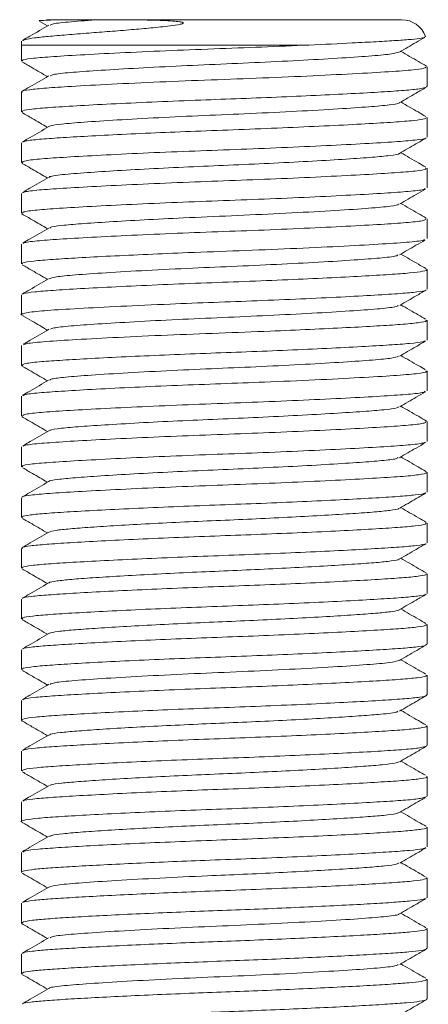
# Model space of a CAD drawing. Header units: millimetres. Extents: x 0 to 210, y 0 to 297.
# Tile 4 of 9: x 61 to 69, y 171 to 191. Entities that reach past the tile are written whole.
import ezdxf

# ---------------------------------------------------------------- set-up
doc = ezdxf.new("R2010")
doc.units = ezdxf.units.MM

msp = doc.modelspace()

# ---------------------------------------------------------------- linework, layer by layer
at = {"color": 7, "linetype": 'Continuous', "lineweight": 15}
for p, q in [((61.299, 190.857), (61.453, 190.767)), ((61.437, 190.89), (62.213, 190.89)), ((62.719, 190.89), (68.437, 190.89)), ((68.905, 190.549), (68.896, 190.556)), ((60.937, 190.39), (60.937, 190.072)), ((60.944, 190.47), (60.949, 190.465)), ((68.937, 189.572), (68.937, 189.962)), ((68.923, 189.572), (68.934, 189.566)), ((60.937, 189.462), (60.937, 189.072)), ((68.937, 188.572), (68.937, 188.962)), ((60.937, 188.462), (60.937, 188.072)), ((60.937, 188.069), (60.961, 188.062)), ((68.937, 187.572), (68.937, 187.962)), ((60.937, 187.462), (60.937, 187.072)), ((68.937, 186.572), (68.937, 186.962)), ((60.937, 186.462), (60.937, 186.072)), ((68.937, 185.572), (68.937, 185.962)), ((60.937, 185.462), (60.937, 185.072)), ((68.937, 184.572), (68.937, 184.962)), ((60.937, 184.462), (60.937, 184.072)), ((60.937, 184.069), (60.968, 184.06)), ((68.937, 183.572), (68.937, 183.962)), ((60.937, 183.462), (60.937, 183.072)), ((68.937, 182.572), (68.937, 182.962)), ((60.937, 182.462), (60.937, 182.072)), ((68.937, 181.572), (68.937, 181.962)), ((60.937, 181.462), (60.937, 181.072)), ((68.937, 180.572), (68.937, 180.962)), ((60.937, 180.462), (60.937, 180.072)), ((68.937, 179.572), (68.937, 179.962)), ((60.937, 179.462), (60.937, 179.072)), ((68.937, 178.572), (68.937, 178.962)), ((60.937, 178.462), (60.937, 178.072)), ((68.937, 177.572), (68.937, 177.962)), ((60.937, 177.462), (60.937, 177.072)), ((60.941, 177.065), (60.947, 177.063)), ((68.937, 176.572), (68.937, 176.962)), ((68.924, 176.572), (68.934, 176.566)), ((60.937, 176.462), (60.937, 176.072)), ((68.937, 175.572), (68.937, 175.962)), ((68.93, 175.572), (68.936, 175.569)), ((60.937, 175.462), (60.937, 175.072)), ((68.937, 174.572), (68.937, 174.962)), ((60.937, 174.462), (60.937, 174.072)), ((68.937, 173.572), (68.937, 173.962)), ((60.937, 173.462), (60.937, 173.072)), ((68.928, 173.572), (68.935, 173.568)), ((60.94, 173.066), (60.953, 173.061)), ((68.937, 172.572), (68.937, 172.962)), ((60.937, 172.462), (60.937, 172.072)), ((68.937, 171.572), (68.937, 171.962))]:
    msp.add_line(p, q, dxfattribs=at)
at = {"color": 8, "linetype": 'Continuous', "lineweight": 15}
msp.add_line((66.609, 190.39), (60.937, 190.39), dxfattribs=at)
at = {"color": 7, "linetype": 'Continuous', "lineweight": 15}
for centre, start, end in [((68.437, 190.39), 19.7006, 90), ((61.437, 190.39), 171.2406, 180)]:
    msp.add_arc(centre, 0.5, start, end, dxfattribs=at)
for points, knots in [([(61.477, 190.781), (61.354, 190.71), (61.182, 190.61), (61.011, 190.511), (60.962, 190.483)], [0, 0, 0, 0, 0.717801, 1, 1, 1, 1]), ([(62.719, 190.89), (62.978, 190.889), (63.354, 190.888), (63.836, 190.871), (64.029, 190.854), (64.092, 190.843), (64.115, 190.837), (64.125, 190.833), (64.13, 190.828), (64.131, 190.824), (64.129, 190.82), (64.122, 190.816), (64.103, 190.807), (64.019, 190.787), (63.808, 190.759), (63.487, 190.726), (63.085, 190.691), (62.672, 190.658), (62.235, 190.624), (61.818, 190.591), (61.455, 190.56), (61.182, 190.531), (61.01, 190.503), (60.979, 190.486), (60.965, 190.478)], [0, 0, 0, 0, 0.148149, 0.214469, 0.236672, 0.244313, 0.24702, 0.249953, 0.251129, 0.252317, 0.253372, 0.254576, 0.256676, 0.263298, 0.292601, 0.350251, 0.409229, 0.482614, 0.557511, 0.649473, 0.744098, 0.836429, 0.931253, 1, 1, 1, 1]), ([(61.293, 190.868), (61.292, 190.869), (61.286, 190.872), (61.37, 190.878), (61.548, 190.885), (61.827, 190.889), (62.083, 190.89), (62.213, 190.89)], [0, 0, 0, 0, 0.014856, 0.258951, 0.510272, 0.75141, 1, 1, 1, 1]), ([(62.476, 190.89), (62.279, 190.877), (61.882, 190.849), (61.557, 190.814), (61.521, 190.79), (61.507, 190.781)], [0, 0, 0, 0, 0.378269, 0.757405, 1, 1, 1, 1]), ([(66.609, 190.39), (66.905, 190.404), (67.394, 190.427), (67.953, 190.457), (68.349, 190.48), (68.647, 190.502), (68.839, 190.524), (68.876, 190.539), (68.893, 190.545)], [0, 0, 0, 0, 0.237915, 0.393283, 0.553154, 0.7086, 0.868599, 1, 1, 1, 1]), ([(68.395, 190.253), (68.504, 190.316), (68.67, 190.412), (68.837, 190.509), (68.895, 190.542)], [0, 0, 0, 0, 0.651843, 1, 1, 1, 1]), ([(66.609, 190.39), (66.302, 190.377), (65.698, 190.35), (64.723, 190.315), (63.764, 190.277), (62.858, 190.236), (62.081, 190.195), (61.49, 190.159), (61.111, 190.125), (60.931, 190.095), (60.955, 190.077), (60.962, 190.072)], [0, 0, 0, 0, 0.122789, 0.241009, 0.361423, 0.485285, 0.608893, 0.728592, 0.840449, 0.956412, 1, 1, 1, 1]), ([(68.381, 190.253), (68.346, 190.24), (68.273, 190.213), (67.876, 190.177), (67.285, 190.135), (66.519, 190.091), (65.656, 190.048), (64.753, 190.01), (63.86, 189.969), (63.029, 189.925), (62.331, 189.882), (61.826, 189.844), (61.533, 189.81), (61.515, 189.788), (61.509, 189.78)], [0, 0, 0, 0, 0.077809, 0.164534, 0.252844, 0.342028, 0.430551, 0.515704, 0.602406, 0.691572, 0.780138, 0.865347, 0.95197, 1, 1, 1, 1]), ([(68.924, 189.975), (68.873, 190.005), (68.704, 190.102), (68.536, 190.2), (68.42, 190.267)], [0, 0, 0, 0, 0.307469, 1, 1, 1, 1]), ([(60.957, 189.462), (60.951, 189.465), (60.923, 189.481), (61.074, 189.509), (61.401, 189.542), (61.939, 189.577), (62.692, 189.618), (63.644, 189.662), (64.671, 189.703), (65.712, 189.74), (66.711, 189.784), (67.594, 189.828), (68.288, 189.869), (68.715, 189.903), (68.92, 189.936), (68.917, 189.955), (68.916, 189.962)], [0, 0, 0, 0, 0.019547, 0.090966, 0.160164, 0.228787, 0.312675, 0.397282, 0.4797, 0.560345, 0.644187, 0.72881, 0.811299, 0.891904, 0.957645, 1, 1, 1, 1]), ([(60.962, 190.052), (61.024, 190.016), (61.188, 189.921), (61.351, 189.826), (61.453, 189.767)], [0, 0, 0, 0, 0.375604, 1, 1, 1, 1]), ([(61.475, 189.78), (61.352, 189.709), (61.177, 189.607), (61.001, 189.505), (60.948, 189.475)], [0, 0, 0, 0, 0.699037, 1, 1, 1, 1]), ([(68.919, 189.562), (68.893, 189.551), (68.84, 189.53), (68.551, 189.499), (68.117, 189.469), (67.542, 189.436), (66.849, 189.401), (66.079, 189.366), (65.276, 189.334), (64.443, 189.305), (63.6, 189.27), (62.788, 189.233), (62.088, 189.196), (61.535, 189.162), (61.152, 189.13), (60.95, 189.099), (60.956, 189.079), (60.958, 189.072)], [0, 0, 0, 0, 0.060595, 0.127689, 0.193251, 0.261102, 0.329015, 0.396721, 0.46279, 0.52711, 0.598903, 0.67221, 0.745203, 0.816099, 0.885873, 0.958231, 1, 1, 1, 1]), ([(68.398, 189.255), (68.507, 189.318), (68.681, 189.419), (68.856, 189.52), (68.921, 189.558)], [0, 0, 0, 0, 0.623308, 1, 1, 1, 1]), ([(68.391, 189.255), (68.392, 189.254), (68.407, 189.238), (68.216, 189.209), (67.818, 189.172), (67.191, 189.13), (66.389, 189.084), (65.472, 189.039), (64.531, 189.001), (63.624, 188.957), (62.809, 188.913), (62.148, 188.869), (61.705, 188.832), (61.486, 188.801), (61.493, 188.784), (61.494, 188.781)], [0, 0, 0, 0, 0.005465, 0.093659, 0.17853, 0.265709, 0.359185, 0.451398, 0.54024, 0.629439, 0.720349, 0.80971, 0.896015, 0.985379, 1, 1, 1, 1]), ([(68.913, 188.981), (68.862, 189.011), (68.698, 189.106), (68.533, 189.201), (68.42, 189.267)], [0, 0, 0, 0, 0.308823, 1, 1, 1, 1]), ([(60.951, 189.058), (61.018, 189.019), (61.186, 188.922), (61.353, 188.825), (61.453, 188.767)], [0, 0, 0, 0, 0.402931, 1, 1, 1, 1]), ([(61.478, 188.781), (61.355, 188.71), (61.183, 188.611), (61.011, 188.511), (60.962, 188.483)], [0, 0, 0, 0, 0.715699, 1, 1, 1, 1]), ([(60.967, 188.474), (60.982, 188.482), (61.018, 188.502), (61.273, 188.531), (61.682, 188.561), (62.234, 188.593), (62.905, 188.628), (63.665, 188.662), (64.485, 188.696), (65.342, 188.726), (66.208, 188.762), (67.025, 188.799), (67.736, 188.836), (68.301, 188.87), (68.69, 188.901), (68.91, 188.933), (68.916, 188.953), (68.919, 188.962)], [0, 0, 0, 0, 0.047627, 0.115289, 0.180994, 0.247548, 0.315584, 0.383655, 0.450307, 0.520032, 0.59188, 0.665382, 0.738713, 0.810071, 0.879951, 0.948226, 1, 1, 1, 1]), ([(68.912, 188.559), (68.913, 188.557), (68.921, 188.543), (68.726, 188.516), (68.329, 188.482), (67.726, 188.446), (66.965, 188.406), (66.087, 188.367), (65.161, 188.33), (64.226, 188.296), (63.319, 188.258), (62.493, 188.218), (61.812, 188.179), (61.312, 188.146), (60.993, 188.11), (60.96, 188.085), (60.944, 188.072)], [0, 0, 0, 0, 0.0081677, 0.085664, 0.1603173, 0.23632, 0.3145197, 0.3927441, 0.4688171, 0.5434272, 0.6208769, 0.6993685, 0.7766818, 0.8511893, 0.9274549, 1, 1, 1, 1]), ([(68.393, 188.252), (68.502, 188.315), (68.676, 188.416), (68.85, 188.516), (68.915, 188.554)], [0, 0, 0, 0, 0.624493, 1, 1, 1, 1]), ([(68.387, 188.252), (68.388, 188.251), (68.393, 188.237), (68.224, 188.211), (67.881, 188.177), (67.358, 188.141), (66.697, 188.101), (65.935, 188.061), (65.131, 188.025), (64.32, 187.991), (63.533, 187.952), (62.817, 187.913), (62.185, 187.872), (61.721, 187.834), (61.479, 187.801), (61.494, 187.782), (61.496, 187.779)], [0, 0, 0, 0, 0.005161, 0.084753, 0.161422, 0.239478, 0.319794, 0.400134, 0.478263, 0.554887, 0.634431, 0.715047, 0.79445, 0.886282, 0.981147, 1, 1, 1, 1]), ([(68.911, 187.982), (68.864, 188.01), (68.7, 188.105), (68.536, 188.2), (68.42, 188.267)], [0, 0, 0, 0, 0.290045, 1, 1, 1, 1]), ([(60.956, 188.055), (61.02, 188.018), (61.186, 187.922), (61.352, 187.826), (61.453, 187.767)], [0, 0, 0, 0, 0.3849112, 1, 1, 1, 1]), ([(60.969, 187.472), (60.982, 187.481), (61.014, 187.503), (61.314, 187.536), (61.812, 187.569), (62.493, 187.608), (63.319, 187.647), (64.226, 187.686), (65.161, 187.72), (66.088, 187.756), (66.965, 187.796), (67.727, 187.835), (68.327, 187.872), (68.732, 187.905), (68.935, 187.937), (68.914, 187.956), (68.908, 187.962)], [0, 0, 0, 0, 0.0520672, 0.1278202, 0.2018269, 0.2786205, 0.3565845, 0.4335136, 0.5076222, 0.5831839, 0.6608825, 0.7385566, 0.8140484, 0.8882, 0.9651753, 1, 1, 1, 1]), ([(61.474, 187.779), (61.351, 187.708), (61.18, 187.609), (61.01, 187.511), (60.963, 187.483)], [0, 0, 0, 0, 0.722052, 1, 1, 1, 1]), ([(68.901, 187.563), (68.899, 187.557), (68.892, 187.537), (68.645, 187.507), (68.192, 187.473), (67.548, 187.436), (66.751, 187.396), (65.856, 187.357), (64.924, 187.322), (63.993, 187.287), (63.099, 187.248), (62.305, 187.208), (61.667, 187.17), (61.216, 187.137), (60.962, 187.103), (60.962, 187.081), (60.962, 187.072)], [0, 0, 0, 0, 0.035322, 0.111645, 0.185452, 0.261623, 0.339448, 0.416736, 0.491385, 0.566128, 0.64346, 0.721269, 0.797367, 0.871182, 0.947573, 1, 1, 1, 1]), ([(68.4, 187.256), (68.508, 187.319), (68.678, 187.417), (68.847, 187.515), (68.908, 187.55)], [0, 0, 0, 0, 0.640878, 1, 1, 1, 1]), ([(68.375, 187.256), (68.373, 187.25), (68.367, 187.232), (68.138, 187.199), (67.673, 187.161), (66.947, 187.115), (66.058, 187.067), (65.089, 187.023), (64.166, 186.984), (63.342, 186.942), (62.653, 186.903), (62.098, 186.865), (61.711, 186.832), (61.506, 186.803), (61.501, 186.786), (61.499, 186.781)], [0, 0, 0, 0, 0.032943, 0.111751, 0.203365, 0.298491, 0.394784, 0.488374, 0.580568, 0.660419, 0.740764, 0.819341, 0.895558, 0.974437, 1, 1, 1, 1]), ([(68.919, 186.978), (68.867, 187.008), (68.7, 187.105), (68.534, 187.201), (68.42, 187.267)], [0, 0, 0, 0, 0.31482, 1, 1, 1, 1]), ([(60.949, 187.059), (61.017, 187.02), (61.185, 186.923), (61.353, 186.825), (61.453, 186.767)], [0, 0, 0, 0, 0.4017731, 1, 1, 1, 1]), ([(60.974, 186.474), (60.976, 186.479), (60.982, 186.497), (61.219, 186.527), (61.666, 186.56), (62.306, 186.598), (63.099, 186.637), (63.993, 186.677), (64.924, 186.712), (65.856, 186.746), (66.751, 186.786), (67.548, 186.825), (68.191, 186.863), (68.648, 186.896), (68.908, 186.93), (68.911, 186.953), (68.912, 186.962)], [0, 0, 0, 0, 0.0281185, 0.1049144, 0.1791217, 0.2556235, 0.3338454, 0.4115872, 0.486727, 0.561772, 0.6394707, 0.7177088, 0.7942836, 0.8684827, 0.9452102, 1, 1, 1, 1]), ([(61.478, 186.781), (61.355, 186.71), (61.185, 186.612), (61.015, 186.513), (60.968, 186.486)], [0, 0, 0, 0, 0.723281, 1, 1, 1, 1]), ([(68.888, 186.558), (68.883, 186.552), (68.869, 186.532), (68.563, 186.499), (68.003, 186.462), (67.216, 186.418), (66.269, 186.374), (65.244, 186.333), (64.279, 186.298), (63.418, 186.262), (62.681, 186.227), (62.046, 186.193), (61.527, 186.161), (61.154, 186.13), (60.949, 186.099), (60.958, 186.08), (60.961, 186.072)], [0, 0, 0, 0, 0.035723, 0.120527, 0.203396, 0.289546, 0.376558, 0.461435, 0.544266, 0.61181, 0.68033, 0.748345, 0.814443, 0.884754, 0.957669, 1, 1, 1, 1]), ([(68.392, 186.251), (68.501, 186.314), (68.669, 186.411), (68.837, 186.509), (68.896, 186.543)], [0, 0, 0, 0, 0.646288, 1, 1, 1, 1]), ([(68.363, 186.251), (68.36, 186.246), (68.347, 186.226), (68.083, 186.194), (67.598, 186.156), (66.915, 186.113), (66.093, 186.069), (65.203, 186.028), (64.285, 185.99), (63.389, 185.945), (62.589, 185.899), (61.984, 185.857), (61.586, 185.819), (61.517, 185.792), (61.484, 185.778)], [0, 0, 0, 0, 0.0333643, 0.1203605, 0.2053684, 0.2937464, 0.3830098, 0.4700806, 0.5550497, 0.6476062, 0.7410397, 0.8318316, 0.9186685, 1, 1, 1, 1]), ([(68.915, 185.981), (68.866, 186.009), (68.701, 186.105), (68.536, 186.2), (68.42, 186.267)], [0, 0, 0, 0, 0.297667, 1, 1, 1, 1]), ([(60.954, 186.056), (61.019, 186.018), (61.186, 185.922), (61.352, 185.826), (61.453, 185.767)], [0, 0, 0, 0, 0.390952, 1, 1, 1, 1]), ([(60.965, 185.471), (60.969, 185.477), (60.98, 185.495), (61.181, 185.522), (61.55, 185.552), (62.09, 185.585), (62.791, 185.622), (63.603, 185.66), (64.466, 185.695), (65.345, 185.726), (66.194, 185.761), (66.982, 185.797), (67.663, 185.832), (68.213, 185.865), (68.625, 185.894), (68.871, 185.927), (68.968, 185.954), (68.921, 185.969), (68.91, 185.973)], [0, 0, 0, 0, 0.033482, 0.098802, 0.161877, 0.231193, 0.302553, 0.374214, 0.444389, 0.512318, 0.582325, 0.64985, 0.717312, 0.783227, 0.847242, 0.91328, 0.980787, 1, 1, 1, 1]), ([(61.473, 185.778), (61.35, 185.707), (61.179, 185.608), (61.008, 185.509), (60.959, 185.481)], [0, 0, 0, 0, 0.718366, 1, 1, 1, 1]), ([(68.913, 185.563), (68.914, 185.56), (68.919, 185.545), (68.756, 185.52), (68.428, 185.489), (67.921, 185.457), (67.253, 185.42), (66.461, 185.383), (65.605, 185.347), (64.727, 185.315), (63.803, 185.279), (62.875, 185.237), (62.046, 185.193), (61.415, 185.155), (61.037, 185.115), (60.888, 185.082), (60.959, 185.064), (60.973, 185.061)], [0, 0, 0, 0, 0.017618, 0.0831757, 0.1466338, 0.2151045, 0.2859737, 0.3575506, 0.4280391, 0.4960144, 0.5652596, 0.6492138, 0.7330494, 0.8139429, 0.8950817, 0.9790078, 1, 1, 1, 1]), ([(68.4, 185.256), (68.509, 185.319), (68.681, 185.419), (68.854, 185.519), (68.917, 185.556)], [0, 0, 0, 0, 0.6302351, 1, 1, 1, 1]), ([(68.371, 185.256), (68.357, 185.246), (68.324, 185.221), (67.985, 185.185), (67.43, 185.145), (66.688, 185.1), (65.824, 185.056), (64.907, 185.016), (63.998, 184.976), (63.149, 184.932), (62.426, 184.888), (61.89, 184.849), (61.566, 184.816), (61.526, 184.792), (61.51, 184.783)], [0, 0, 0, 0, 0.061743, 0.151902, 0.239308, 0.329869, 0.42041, 0.507764, 0.595399, 0.684423, 0.77332, 0.859095, 0.94513, 1, 1, 1, 1]), ([(68.908, 184.984), (68.86, 185.012), (68.697, 185.107), (68.534, 185.201), (68.42, 185.267)], [0, 0, 0, 0, 0.2956947, 1, 1, 1, 1]), ([(60.966, 185.049), (61.028, 185.014), (61.19, 184.92), (61.352, 184.826), (61.453, 184.767)], [0, 0, 0, 0, 0.378833, 1, 1, 1, 1]), ([(60.985, 184.476), (61, 184.485), (61.039, 184.508), (61.4, 184.542), (62.006, 184.581), (62.829, 184.625), (63.797, 184.669), (64.83, 184.708), (65.792, 184.744), (66.642, 184.781), (67.358, 184.816), (67.962, 184.849), (68.449, 184.88), (68.781, 184.912), (68.944, 184.941), (68.92, 184.958), (68.913, 184.962)], [0, 0, 0, 0, 0.0522583, 0.1363318, 0.2197389, 0.3062951, 0.3931317, 0.4772878, 0.5606236, 0.6285455, 0.6970846, 0.7647609, 0.8302047, 0.90112, 0.9744401, 1, 1, 1, 1]), ([(61.481, 184.783), (61.358, 184.712), (61.19, 184.615), (61.022, 184.517), (60.976, 184.491)], [0, 0, 0, 0, 0.730955, 1, 1, 1, 1]), ([(68.9, 184.558), (68.888, 184.551), (68.857, 184.533), (68.616, 184.504), (68.212, 184.475), (67.658, 184.442), (66.977, 184.407), (66.204, 184.372), (65.389, 184.338), (64.562, 184.309), (63.75, 184.276), (62.98, 184.242), (62.297, 184.207), (61.736, 184.174), (61.293, 184.144), (60.991, 184.11), (60.96, 184.084), (60.946, 184.072)], [0, 0, 0, 0, 0.040651, 0.108681, 0.174639, 0.242571, 0.312087, 0.381658, 0.449745, 0.515708, 0.583581, 0.651833, 0.720204, 0.78723, 0.852053, 0.928426, 1, 1, 1, 1]), ([(68.392, 184.251), (68.5, 184.314), (68.671, 184.413), (68.843, 184.512), (68.905, 184.549)], [0, 0, 0, 0, 0.634654, 1, 1, 1, 1]), ([(68.375, 184.251), (68.342, 184.239), (68.269, 184.213), (67.886, 184.177), (67.308, 184.137), (66.552, 184.093), (65.692, 184.049), (64.79, 184.011), (63.881, 183.971), (63.021, 183.925), (62.296, 183.879), (61.803, 183.842), (61.532, 183.808), (61.506, 183.787), (61.495, 183.778)], [0, 0, 0, 0, 0.073544, 0.158768, 0.245409, 0.334572, 0.423198, 0.508481, 0.595042, 0.688415, 0.781107, 0.870208, 0.948592, 1, 1, 1, 1]), ([(68.9, 183.989), (68.855, 184.015), (68.695, 184.108), (68.535, 184.2), (68.42, 184.267)], [0, 0, 0, 0, 0.280174, 1, 1, 1, 1]), ([(60.963, 184.051), (61.026, 184.015), (61.189, 183.92), (61.353, 183.825), (61.453, 183.767)], [0, 0, 0, 0, 0.384865, 1, 1, 1, 1]), ([(60.968, 183.471), (60.98, 183.48), (61.01, 183.502), (61.302, 183.534), (61.772, 183.566), (62.396, 183.602), (63.155, 183.64), (63.998, 183.677), (64.872, 183.71), (65.801, 183.744), (66.75, 183.785), (67.626, 183.83), (68.314, 183.87), (68.755, 183.908), (68.958, 183.94), (68.918, 183.958), (68.91, 183.962)], [0, 0, 0, 0, 0.052655, 0.128332, 0.197769, 0.269709, 0.342937, 0.41562, 0.486003, 0.555935, 0.641391, 0.727519, 0.811362, 0.893515, 0.978926, 1, 1, 1, 1]), ([(61.473, 183.778), (61.35, 183.707), (61.179, 183.608), (61.009, 183.51), (60.961, 183.482)], [0, 0, 0, 0, 0.721676, 1, 1, 1, 1]), ([(68.901, 183.563), (68.899, 183.557), (68.891, 183.537), (68.641, 183.506), (68.185, 183.473), (67.539, 183.435), (66.739, 183.396), (65.844, 183.356), (64.912, 183.322), (63.98, 183.286), (63.088, 183.247), (62.296, 183.207), (61.659, 183.17), (61.211, 183.137), (60.96, 183.103), (60.962, 183.081), (60.962, 183.072)], [0, 0, 0, 0, 0.03712, 0.113347, 0.187094, 0.263241, 0.341012, 0.418217, 0.492762, 0.567493, 0.644784, 0.722523, 0.798524, 0.872287, 0.948651, 1, 1, 1, 1]), ([(68.4, 183.256), (68.509, 183.319), (68.678, 183.417), (68.848, 183.515), (68.909, 183.551)], [0, 0, 0, 0, 0.641074, 1, 1, 1, 1]), ([(68.376, 183.256), (68.374, 183.25), (68.366, 183.232), (68.151, 183.201), (67.756, 183.168), (67.195, 183.13), (66.501, 183.09), (65.724, 183.051), (64.915, 183.016), (64.107, 182.981), (63.332, 182.942), (62.645, 182.902), (62.091, 182.865), (61.708, 182.831), (61.507, 182.803), (61.501, 182.787), (61.5, 182.783)], [0, 0, 0, 0, 0.035307, 0.114246, 0.190614, 0.269469, 0.350008, 0.429961, 0.507155, 0.584543, 0.664585, 0.745091, 0.823795, 0.90018, 0.97926, 1, 1, 1, 1]), ([(68.927, 182.974), (68.873, 183.005), (68.704, 183.103), (68.535, 183.2), (68.42, 183.267)], [0, 0, 0, 0, 0.316987, 1, 1, 1, 1]), ([(60.951, 183.058), (61.017, 183.02), (61.184, 182.923), (61.352, 182.826), (61.453, 182.767)], [0, 0, 0, 0, 0.394673, 1, 1, 1, 1]), ([(60.976, 182.476), (60.977, 182.48), (60.983, 182.497), (61.216, 182.526), (61.658, 182.56), (62.296, 182.597), (63.088, 182.637), (63.98, 182.676), (64.912, 182.711), (65.844, 182.746), (66.739, 182.785), (67.539, 182.825), (68.184, 182.863), (68.643, 182.896), (68.907, 182.93), (68.911, 182.953), (68.913, 182.962)], [0, 0, 0, 0, 0.02349, 0.100603, 0.175089, 0.251836, 0.330338, 0.408387, 0.483851, 0.559127, 0.63709, 0.715624, 0.792517, 0.866987, 0.943963, 1, 1, 1, 1]), ([(61.481, 182.783), (61.358, 182.712), (61.188, 182.613), (61.017, 182.514), (60.969, 182.487)], [0, 0, 0, 0, 0.720762, 1, 1, 1, 1]), ([(68.898, 182.56), (68.884, 182.551), (68.847, 182.53), (68.542, 182.498), (68.037, 182.464), (67.349, 182.425), (66.518, 182.385), (65.61, 182.347), (64.674, 182.313), (63.749, 182.277), (62.875, 182.237), (62.119, 182.197), (61.526, 182.161), (61.129, 182.127), (60.934, 182.096), (60.957, 182.078), (60.964, 182.072)], [0, 0, 0, 0, 0.050324, 0.1263421, 0.2007906, 0.2780662, 0.3564306, 0.4336671, 0.5080861, 0.5841595, 0.6622982, 0.7403226, 0.816072, 0.8906904, 0.9681416, 1, 1, 1, 1]), ([(68.392, 182.251), (68.502, 182.315), (68.673, 182.414), (68.843, 182.512), (68.905, 182.548)], [0, 0, 0, 0, 0.638472, 1, 1, 1, 1]), ([(68.368, 182.252), (68.357, 182.244), (68.325, 182.223), (68.065, 182.192), (67.628, 182.159), (67.03, 182.12), (66.309, 182.08), (65.521, 182.042), (64.709, 182.008), (63.906, 181.971), (63.147, 181.932), (62.492, 181.892), (61.975, 181.856), (61.637, 181.822), (61.472, 181.795), (61.483, 181.78), (61.484, 181.779)], [0, 0, 0, 0, 0.046075, 0.124277, 0.200862, 0.280359, 0.360977, 0.440433, 0.516988, 0.595247, 0.675633, 0.7559, 0.833825, 0.910586, 0.990263, 1, 1, 1, 1]), ([(68.908, 181.984), (68.86, 182.012), (68.698, 182.106), (68.535, 182.201), (68.42, 182.267)], [0, 0, 0, 0, 0.294491, 1, 1, 1, 1]), ([(60.966, 182.049), (61.029, 182.013), (61.191, 181.919), (61.354, 181.825), (61.453, 181.767)], [0, 0, 0, 0, 0.385023, 1, 1, 1, 1]), ([(60.959, 181.472), (60.957, 181.474), (60.943, 181.489), (61.133, 181.517), (61.524, 181.551), (62.119, 181.587), (62.875, 181.627), (63.749, 181.666), (64.674, 181.703), (65.61, 181.736), (66.518, 181.775), (67.35, 181.815), (68.035, 181.854), (68.55, 181.887), (68.858, 181.924), (68.977, 181.954), (68.916, 181.971), (68.903, 181.974)], [0, 0, 0, 0, 0.012583, 0.087737, 0.160142, 0.233644, 0.309354, 0.385174, 0.458991, 0.531203, 0.606148, 0.682187, 0.757171, 0.829411, 0.903174, 0.978976, 1, 1, 1, 1]), ([(61.473, 181.779), (61.35, 181.707), (61.178, 181.607), (61.005, 181.507), (60.955, 181.479)], [0, 0, 0, 0, 0.712165, 1, 1, 1, 1]), ([(68.909, 181.562), (68.909, 181.558), (68.908, 181.543), (68.726, 181.516), (68.378, 181.486), (67.873, 181.454), (67.235, 181.42), (66.487, 181.384), (65.68, 181.35), (64.854, 181.32), (64.029, 181.288), (63.23, 181.253), (62.5, 181.218), (61.888, 181.184), (61.412, 181.153), (61.093, 181.122), (60.936, 181.094), (60.953, 181.077), (60.959, 181.072)], [0, 0, 0, 0, 0.023681, 0.091988, 0.157945, 0.22452, 0.293184, 0.36246, 0.430792, 0.496783, 0.563317, 0.63196, 0.701238, 0.769595, 0.835621, 0.902114, 0.970736, 1, 1, 1, 1]), ([(68.4, 181.256), (68.508, 181.319), (68.68, 181.418), (68.851, 181.517), (68.914, 181.554)], [0, 0, 0, 0, 0.6334, 1, 1, 1, 1]), ([(68.383, 181.256), (68.383, 181.252), (68.381, 181.237), (68.225, 181.211), (67.923, 181.181), (67.485, 181.149), (66.931, 181.114), (66.282, 181.079), (65.582, 181.045), (64.865, 181.014), (64.149, 180.983), (63.455, 180.948), (62.822, 180.913), (62.29, 180.879), (61.881, 180.848), (61.59, 180.817), (61.517, 180.794), (61.48, 180.783)], [0, 0, 0, 0, 0.021462, 0.092087, 0.160279, 0.229112, 0.300106, 0.371733, 0.442384, 0.510612, 0.579402, 0.650374, 0.722004, 0.792681, 0.860945, 0.929692, 1, 1, 1, 1]), ([(68.923, 180.975), (68.872, 181.005), (68.704, 181.103), (68.536, 181.2), (68.42, 181.267)], [0, 0, 0, 0, 0.308458, 1, 1, 1, 1]), ([(60.958, 181.054), (61.021, 181.018), (61.186, 180.922), (61.351, 180.826), (61.453, 180.767)], [0, 0, 0, 0, 0.382921, 1, 1, 1, 1]), ([(60.959, 180.462), (60.953, 180.467), (60.936, 180.484), (61.093, 180.512), (61.412, 180.543), (61.888, 180.573), (62.5, 180.608), (63.23, 180.643), (64.029, 180.678), (64.854, 180.709), (65.68, 180.74), (66.487, 180.774), (67.235, 180.809), (67.873, 180.844), (68.377, 180.875), (68.729, 180.906), (68.921, 180.936), (68.917, 180.955), (68.915, 180.962)], [0, 0, 0, 0, 0.028706, 0.096019, 0.161243, 0.226009, 0.293063, 0.361019, 0.428353, 0.493618, 0.55835, 0.625378, 0.693333, 0.760686, 0.825992, 0.89069, 0.957694, 1, 1, 1, 1]), ([(61.48, 180.783), (61.357, 180.711), (61.181, 180.61), (61.005, 180.508), (60.953, 180.477)], [0, 0, 0, 0, 0.698872, 1, 1, 1, 1]), ([(68.912, 180.56), (68.912, 180.558), (68.915, 180.544), (68.748, 180.519), (68.417, 180.488), (67.924, 180.457), (67.297, 180.423), (66.557, 180.387), (65.754, 180.353), (64.928, 180.322), (64.102, 180.291), (63.3, 180.257), (62.562, 180.221), (61.938, 180.187), (61.449, 180.156), (61.115, 180.125), (60.943, 180.096), (60.955, 180.078), (60.959, 180.072)], [0, 0, 0, 0, 0.012815, 0.081593, 0.148086, 0.214722, 0.283579, 0.353191, 0.421993, 0.488528, 0.555121, 0.623955, 0.693567, 0.762393, 0.828971, 0.895521, 0.964331, 1, 1, 1, 1]), ([(68.395, 180.253), (68.504, 180.316), (68.677, 180.416), (68.851, 180.517), (68.915, 180.554)], [0, 0, 0, 0, 0.6271327, 1, 1, 1, 1]), ([(68.386, 180.253), (68.386, 180.251), (68.388, 180.238), (68.244, 180.214), (67.957, 180.183), (67.529, 180.152), (66.986, 180.118), (66.343, 180.082), (65.646, 180.048), (64.929, 180.017), (64.213, 179.986), (63.516, 179.951), (62.875, 179.916), (62.334, 179.882), (61.909, 179.851), (61.624, 179.82), (61.482, 179.795), (61.485, 179.781), (61.486, 179.779)], [0, 0, 0, 0, 0.0096027, 0.0803339, 0.1487119, 0.2172378, 0.2880495, 0.3596382, 0.4303939, 0.4988152, 0.5672966, 0.6380846, 0.7096736, 0.7804534, 0.8489192, 0.9173559, 0.98812, 1, 1, 1, 1]), ([(68.918, 179.979), (68.867, 180.008), (68.701, 180.104), (68.535, 180.201), (68.42, 180.267)], [0, 0, 0, 0, 0.30903, 1, 1, 1, 1]), ([(60.957, 180.055), (61.023, 180.017), (61.188, 179.921), (61.354, 179.825), (61.453, 179.767)], [0, 0, 0, 0, 0.399716, 1, 1, 1, 1]), ([(60.96, 179.472), (60.959, 179.475), (60.954, 179.489), (61.119, 179.515), (61.448, 179.545), (61.938, 179.576), (62.562, 179.611), (63.3, 179.646), (64.102, 179.681), (64.928, 179.712), (65.754, 179.742), (66.557, 179.777), (67.297, 179.812), (67.924, 179.847), (68.416, 179.878), (68.752, 179.909), (68.929, 179.938), (68.918, 179.956), (68.914, 179.962)], [0, 0, 0, 0, 0.01511, 0.083663, 0.149964, 0.216292, 0.284861, 0.354212, 0.422788, 0.489132, 0.555418, 0.623962, 0.693313, 0.761912, 0.828299, 0.894543, 0.963064, 1, 1, 1, 1]), ([(61.475, 179.78), (61.352, 179.708), (61.179, 179.608), (61.006, 179.508), (60.956, 179.479)], [0, 0, 0, 0, 0.711759, 1, 1, 1, 1]), ([(68.917, 179.561), (68.918, 179.56), (68.926, 179.546), (68.77, 179.522), (68.454, 179.491), (67.974, 179.46), (67.359, 179.426), (66.627, 179.391), (65.828, 179.356), (65.003, 179.325), (64.176, 179.294), (63.37, 179.26), (62.624, 179.224), (61.988, 179.19), (61.487, 179.158), (61.139, 179.128), (60.95, 179.098), (60.956, 179.079), (60.958, 179.072)], [0, 0, 0, 0, 0.009196, 0.077928, 0.1445, 0.210711, 0.279242, 0.348664, 0.417419, 0.484033, 0.550206, 0.618713, 0.688133, 0.756909, 0.823565, 0.889702, 0.958183, 1, 1, 1, 1]), ([(68.398, 179.255), (68.507, 179.318), (68.681, 179.418), (68.855, 179.519), (68.92, 179.557)], [0, 0, 0, 0, 0.624267, 1, 1, 1, 1]), ([(68.916, 178.98), (68.867, 179.008), (68.702, 179.104), (68.536, 179.2), (68.42, 179.267)], [0, 0, 0, 0, 0.296001, 1, 1, 1, 1]), ([(68.392, 179.255), (68.392, 179.254), (68.397, 179.241), (68.263, 179.217), (67.989, 179.186), (67.572, 179.155), (67.039, 179.121), (66.404, 179.085), (65.71, 179.051), (64.994, 179.019), (64.276, 178.989), (63.577, 178.955), (62.93, 178.919), (62.378, 178.885), (61.942, 178.853), (61.645, 178.823), (61.493, 178.798), (61.491, 178.784), (61.491, 178.782)], [0, 0, 0, 0, 0.006536, 0.077475, 0.146182, 0.214515, 0.285245, 0.356897, 0.427858, 0.496608, 0.564903, 0.635608, 0.707257, 0.77824, 0.847034, 0.915291, 0.98597, 1, 1, 1, 1]), ([(60.951, 179.058), (61.016, 179.021), (61.184, 178.924), (61.351, 178.827), (61.453, 178.767)], [0, 0, 0, 0, 0.390016, 1, 1, 1, 1]), ([(60.965, 178.475), (60.965, 178.478), (60.967, 178.492), (61.143, 178.518), (61.486, 178.548), (61.988, 178.579), (62.624, 178.614), (63.37, 178.649), (64.176, 178.684), (65.003, 178.714), (65.828, 178.746), (66.627, 178.78), (67.359, 178.816), (67.974, 178.85), (68.453, 178.881), (68.775, 178.912), (68.936, 178.94), (68.919, 178.957), (68.914, 178.962)], [0, 0, 0, 0, 0.016509, 0.085254, 0.151646, 0.218559, 0.2876, 0.357288, 0.426058, 0.492487, 0.559358, 0.628377, 0.698067, 0.766862, 0.833328, 0.900157, 0.969154, 1, 1, 1, 1]), ([(61.478, 178.782), (61.355, 178.71), (61.183, 178.611), (61.01, 178.511), (60.961, 178.482)], [0, 0, 0, 0, 0.712773, 1, 1, 1, 1]), ([(68.916, 178.572), (68.921, 178.568), (68.943, 178.552), (68.796, 178.525), (68.489, 178.493), (68.022, 178.463), (67.42, 178.429), (66.697, 178.394), (65.901, 178.359), (65.077, 178.327), (64.25, 178.297), (63.441, 178.263), (62.687, 178.228), (62.04, 178.193), (61.526, 178.161), (61.164, 178.131), (60.958, 178.1), (60.957, 178.081), (60.956, 178.072)], [0, 0, 0, 0, 0.023959, 0.091365, 0.156778, 0.221394, 0.288329, 0.356272, 0.423698, 0.48915, 0.553737, 0.620646, 0.688585, 0.75603, 0.821521, 0.886081, 0.952963, 1, 1, 1, 1]), ([(68.396, 178.253), (68.505, 178.316), (68.681, 178.418), (68.857, 178.521), (68.925, 178.56)], [0, 0, 0, 0, 0.616316, 1, 1, 1, 1]), ([(68.393, 178.254), (68.343, 178.238), (68.244, 178.208), (67.774, 178.169), (67.103, 178.124), (66.249, 178.077), (65.303, 178.032), (64.333, 177.992), (63.403, 177.946), (62.585, 177.899), (61.967, 177.856), (61.579, 177.819), (61.526, 177.792), (61.503, 177.78)], [0, 0, 0, 0, 0.092142, 0.182926, 0.27653, 0.372002, 0.465582, 0.556373, 0.650756, 0.746116, 0.838718, 0.930081, 1, 1, 1, 1]), ([(68.909, 177.984), (68.86, 178.012), (68.697, 178.107), (68.533, 178.201), (68.42, 178.267)], [0, 0, 0, 0, 0.303163, 1, 1, 1, 1]), ([(60.957, 178.055), (61.023, 178.016), (61.189, 177.921), (61.354, 177.825), (61.453, 177.767)], [0, 0, 0, 0, 0.399508, 1, 1, 1, 1]), ([(60.967, 177.474), (60.969, 177.478), (60.975, 177.494), (61.167, 177.521), (61.525, 177.551), (62.04, 177.582), (62.687, 177.617), (63.441, 177.653), (64.25, 177.687), (65.077, 177.717), (65.901, 177.749), (66.697, 177.783), (67.42, 177.819), (68.022, 177.853), (68.489, 177.883), (68.796, 177.915), (68.943, 177.942), (68.921, 177.958), (68.916, 177.962)], [0, 0, 0, 0, 0.025519, 0.093912, 0.15993, 0.2269, 0.295867, 0.36534, 0.43376, 0.499806, 0.566735, 0.635684, 0.70516, 0.773607, 0.839682, 0.906572, 0.9755, 1, 1, 1, 1]), ([(61.476, 177.781), (61.353, 177.709), (61.182, 177.61), (61.01, 177.511), (60.962, 177.483)], [0, 0, 0, 0, 0.717607, 1, 1, 1, 1]), ([(68.919, 177.572), (68.924, 177.569), (68.949, 177.554), (68.815, 177.528), (68.524, 177.496), (68.07, 177.466), (67.48, 177.432), (66.766, 177.397), (65.974, 177.362), (65.152, 177.33), (64.324, 177.3), (63.512, 177.266), (62.752, 177.231), (62.093, 177.196), (61.567, 177.164), (61.19, 177.134), (60.967, 177.103), (60.956, 177.082), (60.952, 177.072)], [0, 0, 0, 0, 0.017837, 0.085355, 0.151001, 0.215463, 0.282237, 0.350151, 0.417685, 0.483369, 0.547811, 0.614556, 0.682464, 0.750016, 0.815737, 0.880159, 0.946876, 1, 1, 1, 1]), ([(68.396, 177.253), (68.504, 177.316), (68.679, 177.417), (68.854, 177.519), (68.92, 177.557)], [0, 0, 0, 0, 0.62131, 1, 1, 1, 1]), ([(68.362, 177.253), (68.36, 177.247), (68.351, 177.225), (68.085, 177.194), (67.658, 177.161), (67.143, 177.127), (66.524, 177.092), (65.837, 177.057), (65.123, 177.025), (64.405, 176.995), (63.701, 176.961), (63.04, 176.926), (62.469, 176.891), (62.011, 176.858), (61.688, 176.829), (61.51, 176.802), (61.498, 176.785), (61.495, 176.78)], [0, 0, 0, 0, 0.038375, 0.131059, 0.199035, 0.269451, 0.341071, 0.41229, 0.481556, 0.54951, 0.619896, 0.69151, 0.762747, 0.832053, 0.899986, 0.970342, 1, 1, 1, 1]), ([(68.913, 176.981), (68.865, 177.009), (68.701, 177.104), (68.536, 177.2), (68.42, 177.267)], [0, 0, 0, 0, 0.291664, 1, 1, 1, 1]), ([(60.946, 177.061), (61.013, 177.023), (61.182, 176.925), (61.351, 176.827), (61.453, 176.767)], [0, 0, 0, 0, 0.3960856, 1, 1, 1, 1]), ([(60.969, 176.474), (60.973, 176.479), (60.986, 176.496), (61.193, 176.524), (61.566, 176.553), (62.093, 176.585), (62.752, 176.62), (63.512, 176.656), (64.324, 176.69), (65.152, 176.719), (65.974, 176.752), (66.766, 176.787), (67.48, 176.822), (68.07, 176.856), (68.524, 176.886), (68.815, 176.918), (68.949, 176.944), (68.924, 176.959), (68.919, 176.962)], [0, 0, 0, 0, 0.031433, 0.099678, 0.165576, 0.232803, 0.301902, 0.371366, 0.43964, 0.505557, 0.572746, 0.641828, 0.711298, 0.779601, 0.84554, 0.91269, 0.981754, 1, 1, 1, 1]), ([(61.476, 176.78), (61.353, 176.709), (61.182, 176.61), (61.011, 176.511), (60.963, 176.483)], [0, 0, 0, 0, 0.721239, 1, 1, 1, 1]), ([(68.918, 176.562), (68.893, 176.551), (68.84, 176.53), (68.553, 176.499), (68.118, 176.469), (67.538, 176.435), (66.834, 176.4), (66.047, 176.365), (65.226, 176.332), (64.398, 176.303), (63.584, 176.269), (62.817, 176.234), (62.147, 176.199), (61.608, 176.166), (61.218, 176.137), (60.975, 176.105), (60.956, 176.083), (60.947, 176.072)], [0, 0, 0, 0, 0.059773, 0.127042, 0.192765, 0.26078, 0.330095, 0.399164, 0.46647, 0.532179, 0.600163, 0.66947, 0.738554, 0.805897, 0.871593, 0.939547, 1, 1, 1, 1]), ([(68.398, 176.254), (68.506, 176.317), (68.681, 176.418), (68.855, 176.519), (68.92, 176.557)], [0, 0, 0, 0, 0.624193, 1, 1, 1, 1]), ([(68.386, 176.255), (68.366, 176.245), (68.321, 176.224), (68.074, 176.194), (67.697, 176.164), (67.194, 176.13), (66.583, 176.095), (65.9, 176.06), (65.188, 176.027), (64.469, 175.998), (63.763, 175.964), (63.097, 175.929), (62.516, 175.894), (62.047, 175.861), (61.712, 175.832), (61.521, 175.804), (61.503, 175.787), (61.497, 175.781)], [0, 0, 0, 0, 0.058082, 0.127494, 0.195307, 0.26549, 0.337015, 0.408285, 0.477735, 0.545534, 0.615685, 0.687201, 0.758487, 0.827975, 0.895762, 0.96588, 1, 1, 1, 1]), ([(68.905, 175.986), (68.857, 176.014), (68.695, 176.108), (68.533, 176.201), (68.42, 176.267)], [0, 0, 0, 0, 0.297532, 1, 1, 1, 1]), ([(60.96, 176.053), (61.025, 176.015), (61.189, 175.92), (61.353, 175.825), (61.453, 175.767)], [0, 0, 0, 0, 0.391505, 1, 1, 1, 1]), ([(60.97, 175.474), (60.977, 175.48), (60.997, 175.498), (61.22, 175.526), (61.608, 175.556), (62.147, 175.589), (62.817, 175.624), (63.584, 175.659), (64.398, 175.693), (65.226, 175.722), (66.047, 175.755), (66.834, 175.79), (67.538, 175.825), (68.116, 175.859), (68.558, 175.888), (68.833, 175.921), (68.955, 175.946), (68.928, 175.96), (68.924, 175.962)], [0, 0, 0, 0, 0.036469, 0.104616, 0.1705, 0.238034, 0.307315, 0.376819, 0.444998, 0.510893, 0.578391, 0.647657, 0.717169, 0.785378, 0.851288, 0.918749, 0.987998, 1, 1, 1, 1]), ([(61.477, 175.781), (61.354, 175.71), (61.183, 175.611), (61.012, 175.512), (60.964, 175.484)], [0, 0, 0, 0, 0.719175, 1, 1, 1, 1]), ([(68.904, 175.559), (68.887, 175.551), (68.846, 175.531), (68.584, 175.501), (68.163, 175.472), (67.596, 175.439), (66.901, 175.403), (66.12, 175.368), (65.301, 175.335), (64.472, 175.306), (63.656, 175.272), (62.883, 175.237), (62.201, 175.202), (61.652, 175.169), (61.242, 175.14), (60.999, 175.106), (60.904, 175.08), (60.951, 175.065), (60.96, 175.063)], [0, 0, 0, 0, 0.047759, 0.114307, 0.179052, 0.245934, 0.31423, 0.382421, 0.449003, 0.513742, 0.580592, 0.648878, 0.717083, 0.783699, 0.848434, 0.915251, 0.983526, 1, 1, 1, 1]), ([(68.394, 175.252), (68.502, 175.315), (68.674, 175.415), (68.846, 175.514), (68.909, 175.551)], [0, 0, 0, 0, 0.631949, 1, 1, 1, 1]), ([(68.376, 175.252), (68.362, 175.245), (68.327, 175.225), (68.102, 175.196), (67.737, 175.167), (67.244, 175.133), (66.642, 175.098), (65.963, 175.063), (65.253, 175.03), (64.534, 175.001), (63.825, 174.967), (63.154, 174.932), (62.563, 174.897), (62.085, 174.864), (61.736, 174.834), (61.527, 174.805), (61.502, 174.786), (61.492, 174.779)], [0, 0, 0, 0, 0.047101, 0.11675, 0.184511, 0.254511, 0.325992, 0.397364, 0.467049, 0.534804, 0.604771, 0.676241, 0.747627, 0.817348, 0.885099, 0.955031, 1, 1, 1, 1]), ([(68.914, 174.981), (68.866, 175.009), (68.701, 175.104), (68.536, 175.2), (68.42, 175.267)], [0, 0, 0, 0, 0.294099, 1, 1, 1, 1]), ([(60.956, 175.055), (61.02, 175.018), (61.186, 174.922), (61.351, 174.826), (61.453, 174.767)], [0, 0, 0, 0, 0.384942, 1, 1, 1, 1]), ([(60.964, 174.472), (60.976, 174.48), (61.005, 174.5), (61.248, 174.529), (61.651, 174.559), (62.202, 174.592), (62.882, 174.627), (63.656, 174.662), (64.472, 174.695), (65.301, 174.725), (66.12, 174.758), (66.901, 174.793), (67.596, 174.828), (68.162, 174.862), (68.591, 174.891), (68.849, 174.924), (68.961, 174.948), (68.932, 174.961), (68.93, 174.962)], [0, 0, 0, 0, 0.046194, 0.113899, 0.179492, 0.246993, 0.316102, 0.385294, 0.453031, 0.518629, 0.586095, 0.655191, 0.724393, 0.792163, 0.857767, 0.925197, 0.99428, 1, 1, 1, 1]), ([(61.474, 174.779), (61.351, 174.708), (61.18, 174.609), (61.008, 174.509), (60.959, 174.481)], [0, 0, 0, 0, 0.716542, 1, 1, 1, 1]), ([(68.911, 174.562), (68.897, 174.554), (68.865, 174.534), (68.615, 174.504), (68.208, 174.475), (67.652, 174.442), (66.968, 174.406), (66.192, 174.371), (65.375, 174.338), (64.578, 174.31), (63.822, 174.279), (63.12, 174.248), (62.479, 174.217), (61.932, 174.186), (61.495, 174.159), (61.176, 174.132), (60.972, 174.102), (60.951, 174.082), (60.941, 174.072)], [0, 0, 0, 0, 0.049115, 0.116678, 0.182194, 0.249689, 0.318748, 0.387841, 0.455437, 0.520955, 0.580838, 0.642105, 0.703694, 0.764508, 0.823533, 0.882064, 0.942558, 1, 1, 1, 1]), ([(68.399, 174.255), (68.508, 174.318), (68.68, 174.418), (68.852, 174.518), (68.915, 174.554)], [0, 0, 0, 0, 0.631596, 1, 1, 1, 1]), ([(68.382, 174.256), (68.371, 174.248), (68.343, 174.228), (68.128, 174.199), (67.775, 174.17), (67.293, 174.136), (66.7, 174.101), (66.026, 174.066), (65.317, 174.033), (64.517, 174), (63.647, 173.959), (62.79, 173.912), (62.113, 173.866), (61.635, 173.827), (61.531, 173.797), (61.478, 173.781)], [0, 0, 0, 0, 0.047232, 0.116993, 0.184638, 0.25433, 0.325638, 0.396982, 0.466777, 0.534425, 0.627608, 0.722768, 0.816156, 0.906619, 1, 1, 1, 1]), ([(68.906, 173.985), (68.858, 174.013), (68.696, 174.107), (68.534, 174.201), (68.42, 174.267)], [0, 0, 0, 0, 0.297579, 1, 1, 1, 1]), ([(60.959, 174.053), (61.024, 174.016), (61.188, 173.921), (61.353, 173.825), (61.453, 173.767)], [0, 0, 0, 0, 0.389368, 1, 1, 1, 1]), ([(60.966, 173.474), (60.973, 173.48), (60.993, 173.496), (61.178, 173.521), (61.494, 173.548), (61.932, 173.576), (62.479, 173.606), (63.12, 173.638), (63.822, 173.669), (64.578, 173.699), (65.375, 173.728), (66.192, 173.761), (66.968, 173.796), (67.652, 173.831), (68.207, 173.864), (68.617, 173.894), (68.885, 173.927), (68.919, 173.95), (68.936, 173.962)], [0, 0, 0, 0, 0.033177, 0.093973, 0.152796, 0.212116, 0.273234, 0.335131, 0.396704, 0.456886, 0.522731, 0.590665, 0.660103, 0.729507, 0.79734, 0.863183, 0.931083, 1, 1, 1, 1]), ([(61.478, 173.781), (61.355, 173.71), (61.183, 173.61), (61.01, 173.511), (60.961, 173.482)], [0, 0, 0, 0, 0.7141644, 1, 1, 1, 1]), ([(68.907, 173.558), (68.891, 173.551), (68.854, 173.534), (68.639, 173.507), (68.297, 173.481), (67.837, 173.452), (67.269, 173.422), (66.612, 173.39), (65.902, 173.359), (65.173, 173.331), (64.44, 173.304), (63.715, 173.275), (63.02, 173.244), (62.391, 173.212), (61.86, 173.182), (61.44, 173.155), (61.139, 173.127), (60.961, 173.099), (60.952, 173.081), (60.949, 173.072)], [0, 0, 0, 0, 0.0426053, 0.1032543, 0.1619871, 0.2219442, 0.2835059, 0.3456227, 0.4071874, 0.4671502, 0.5258807, 0.5865249, 0.6484114, 0.7104572, 0.7715625, 0.8307278, 0.8900584, 0.9512662, 1, 1, 1, 1]), ([(68.392, 173.251), (68.501, 173.314), (68.673, 173.414), (68.846, 173.514), (68.91, 173.551)], [0, 0, 0, 0, 0.628619, 1, 1, 1, 1]), ([(68.38, 173.251), (68.381, 173.25), (68.393, 173.233), (68.16, 173.202), (67.686, 173.162), (66.972, 173.116), (66.099, 173.069), (65.145, 173.025), (64.178, 172.985), (63.26, 172.938), (62.47, 172.891), (61.888, 172.85), (61.545, 172.813), (61.517, 172.788), (61.506, 172.778)], [0, 0, 0, 0, 0.008686, 0.102549, 0.193287, 0.287453, 0.382883, 0.475829, 0.566958, 0.661766, 0.756936, 0.848783, 0.94086, 1, 1, 1, 1]), ([(68.915, 172.98), (68.866, 173.009), (68.701, 173.104), (68.536, 173.2), (68.42, 173.267)], [0, 0, 0, 0, 0.297915, 1, 1, 1, 1]), ([(60.951, 173.058), (61.017, 173.02), (61.185, 172.923), (61.352, 172.826), (61.453, 172.767)], [0, 0, 0, 0, 0.393808, 1, 1, 1, 1]), ([(60.961, 172.472), (60.964, 172.477), (60.975, 172.492), (61.141, 172.517), (61.439, 172.544), (61.86, 172.572), (62.391, 172.602), (63.02, 172.633), (63.715, 172.664), (64.44, 172.694), (65.173, 172.72), (65.902, 172.749), (66.612, 172.78), (67.269, 172.811), (67.837, 172.842), (68.296, 172.87), (68.645, 172.897), (68.859, 172.926), (68.953, 172.949), (68.931, 172.961), (68.928, 172.962)], [0, 0, 0, 0, 0.029554, 0.090211, 0.149007, 0.207639, 0.268194, 0.329681, 0.39101, 0.451108, 0.50931, 0.568732, 0.629743, 0.6913, 0.752307, 0.811724, 0.869928, 0.930031, 0.991362, 1, 1, 1, 1]), ([(61.473, 172.778), (61.35, 172.707), (61.178, 172.607), (61.006, 172.508), (60.957, 172.479)], [0, 0, 0, 0, 0.714305, 1, 1, 1, 1]), ([(68.922, 172.572), (68.926, 172.569), (68.945, 172.556), (68.836, 172.532), (68.6, 172.503), (68.235, 172.477), (67.759, 172.448), (67.176, 172.417), (66.509, 172.385), (65.794, 172.355), (65.064, 172.327), (64.331, 172.3), (63.609, 172.27), (62.921, 172.239), (62.305, 172.208), (61.791, 172.178), (61.387, 172.151), (61.105, 172.123), (60.95, 172.096), (60.952, 172.079), (60.953, 172.072)], [0, 0, 0, 0, 0.0174713, 0.07756, 0.1362943, 0.1933551, 0.2519711, 0.312004, 0.3724174, 0.4321357, 0.4901549, 0.5474587, 0.6066942, 0.6669869, 0.7272736, 0.7864919, 0.8437794, 0.9018223, 0.9615539, 1, 1, 1, 1]), ([(68.4, 172.256), (68.509, 172.319), (68.685, 172.421), (68.862, 172.524), (68.93, 172.563)], [0, 0, 0, 0, 0.615325, 1, 1, 1, 1]), ([(68.913, 171.982), (68.863, 172.01), (68.699, 172.106), (68.534, 172.201), (68.42, 172.267)], [0, 0, 0, 0, 0.303361, 1, 1, 1, 1]), ([(68.368, 172.256), (68.356, 172.246), (68.328, 172.221), (67.984, 172.185), (67.401, 172.143), (66.61, 172.096), (65.693, 172.049), (64.725, 172.009), (63.771, 171.965), (62.899, 171.918), (62.185, 171.872), (61.713, 171.833), (61.48, 171.801), (61.491, 171.785), (61.492, 171.783)], [0, 0, 0, 0, 0.05948, 0.15156, 0.243435, 0.338624, 0.433441, 0.524578, 0.61755, 0.712998, 0.807171, 0.897923, 0.99181, 1, 1, 1, 1]), ([(60.948, 172.06), (61.016, 172.021), (61.184, 171.923), (61.353, 171.825), (61.453, 171.767)], [0, 0, 0, 0, 0.402102, 1, 1, 1, 1]), ([(60.962, 171.476), (60.963, 171.478), (60.966, 171.491), (61.109, 171.513), (61.386, 171.541), (61.791, 171.567), (62.305, 171.597), (62.921, 171.629), (63.609, 171.66), (64.331, 171.69), (65.064, 171.716), (65.794, 171.744), (66.509, 171.775), (67.176, 171.807), (67.759, 171.837), (68.235, 171.867), (68.6, 171.893), (68.836, 171.922), (68.945, 171.945), (68.926, 171.959), (68.922, 171.962)], [0, 0, 0, 0, 0.011604, 0.073003, 0.132666, 0.191553, 0.252424, 0.314394, 0.37637, 0.437259, 0.496162, 0.555801, 0.617186, 0.679286, 0.740995, 0.801247, 0.859901, 0.920275, 0.982041, 1, 1, 1, 1]), ([(61.481, 171.783), (61.358, 171.712), (61.184, 171.611), (61.01, 171.51), (60.959, 171.481)], [0, 0, 0, 0, 0.707057, 1, 1, 1, 1]), ([(68.919, 171.572), (68.923, 171.568), (68.936, 171.553), (68.809, 171.528), (68.553, 171.499), (68.171, 171.473), (67.679, 171.443), (67.081, 171.412), (66.405, 171.381), (65.687, 171.35), (64.955, 171.323), (64.222, 171.296), (63.503, 171.266), (62.824, 171.234), (62.221, 171.203), (61.724, 171.173), (61.336, 171.147), (61.074, 171.119), (60.94, 171.093), (60.951, 171.078), (60.954, 171.072)], [0, 0, 0, 0, 0.026466, 0.086417, 0.144869, 0.201959, 0.260847, 0.321004, 0.381382, 0.440908, 0.498598, 0.556176, 0.615633, 0.675994, 0.736187, 0.795161, 0.852284, 0.910636, 0.970536, 1, 1, 1, 1]), ([(68.392, 171.251), (68.5, 171.314), (68.677, 171.416), (68.853, 171.518), (68.921, 171.558)], [0, 0, 0, 0, 0.6159299, 1, 1, 1, 1])]:
    msp.add_open_spline(points, degree=3, knots=knots, dxfattribs=at)
for points in [[(62.476, 190.89), (62.384, 190.89), (62.296, 190.89), (62.213, 190.89)], [(62.719, 190.89), (62.634, 190.89), (62.553, 190.89), (62.476, 190.89)]]:
    msp.add_open_spline(points, degree=3, dxfattribs=at)

doc.saveas('drawing.dxf')
